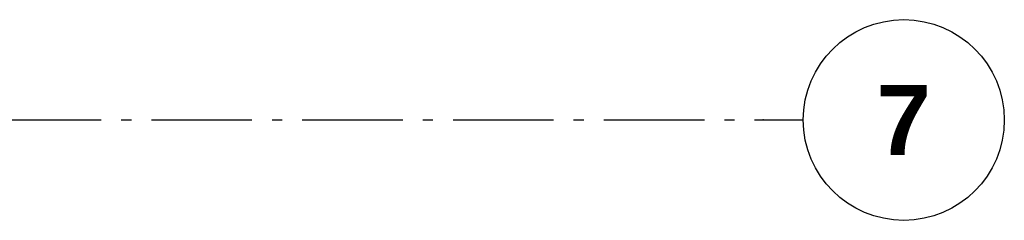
# Model space of a CAD drawing. Header units: millimetres. Extents: x 159314 to 204638, y 149488 to 189280.
# Tile 32 of 43: x 199248 to 204145, y 162394 to 163394. Entities that reach past the tile are written whole.
import ezdxf
from ezdxf.enums import TextEntityAlignment as Align

# ---------------------------------------------------------------- set-up
doc = ezdxf.new("R2010")
doc.units = ezdxf.units.MM
doc.header["$LTSCALE"] = 0.5
doc.header["$MEASUREMENT"] = 0
doc.linetypes.add('Akselinje', pattern=[1500, 1000, -200, 100, -200])
doc.linetypes.add('PLINE', pattern=[0])
doc.layers.add('822- Modullinjer(Nye konstruksjoner)', color=7, linetype='Continuous')
doc.styles.add('GENERATED_STYLE_4', font='arialbd.ttf')

# ---------------------------------------------------------------- blocks, each defined once
blk = doc.blocks.new('Standard grid marker[149]_1', base_point=(171952.9, 162893.7))
at = {"layer": '822- Modullinjer(Nye konstruksjoner)', "linetype": 'Akselinje'}
for p, q in [((172152.9, 162893.7), (202944.9, 162893.7)), ((202944.9, 162893.7), (203144.9, 162893.7))]:
    blk.add_line(p, q, dxfattribs=at)
at = {"layer": '822- Modullinjer(Nye konstruksjoner)', "linetype": 'PLINE'}
blk.add_circle((203644.9, 162893.7), 500, dxfattribs=at)
at = {"layer": '822- Modullinjer(Nye konstruksjoner)', "linetype": 'Akselinje'}
blk.add_point((202944.9, 162893.7), dxfattribs=at)
blk.add_point((202944.9, 162893.7), dxfattribs=at)
at = {"layer": '822- Modullinjer(Nye konstruksjoner)', "style": 'GENERATED_STYLE_4'}
for tag, p in [('AC_MarkerText_1_0', (171452.9, 163068.7)), ('AC_MarkerText_1_1', (203644.9, 163068.7))]:
    blk.add_attdef(tag, text='', height=350, dxfattribs=at).set_placement(p, align=Align.TOP_CENTER)

msp = doc.modelspace()

# ---------------------------------------------------------------- block references
at = {"layer": '822- Modullinjer(Nye konstruksjoner)', "linetype": 'PLINE'}
ref = msp.add_blockref('Standard grid marker[149]_1', (171952.9, 162893.7), dxfattribs=at)
ref.add_attrib('AC_MarkerText_1_1', '7', dxfattribs={"color": 7, "height": 350, "style": 'GENERATED_STYLE_4'}).set_placement((203644.9, 163068.7), align=Align.TOP_CENTER)

doc.saveas('drawing.dxf')
